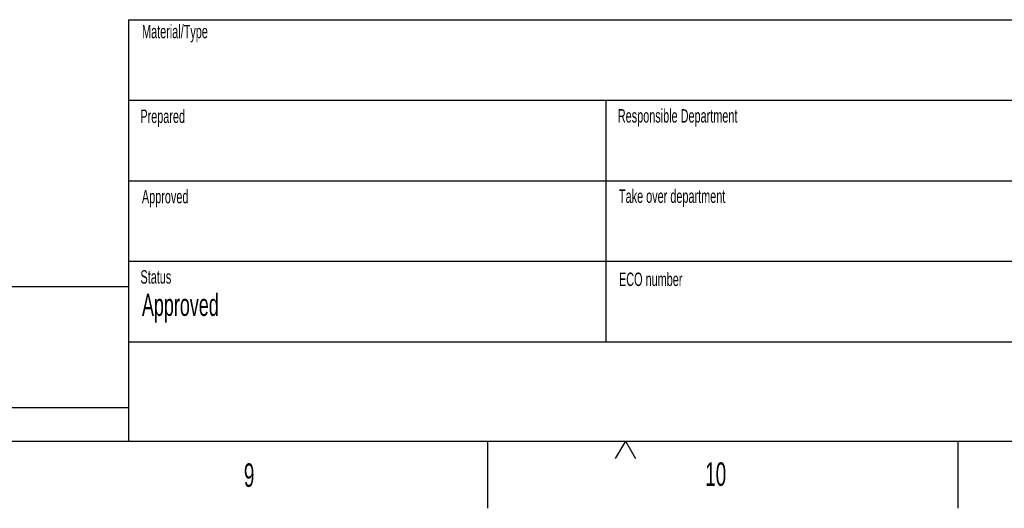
# Model space of a CAD drawing. Extents: x 0 to 4205, y 0 to 2970.
# Tile 25 of 68: x 2804 to 3537, y 0 to 364. Entities that reach past the tile are written whole.
import ezdxf

# ---------------------------------------------------------------- set-up
doc = ezdxf.new("R2010")
doc.units = 0
doc.header["$LTSCALE"] = 5
doc.layers.get('0').update_dxf_attribs({"linetype": 'CONTINUOUS'})
doc.styles.add('SLDTEXTSTYLE0', font='TXT', dxfattribs={"width": 0.605})

msp = doc.modelspace()

# ---------------------------------------------------------------- linework, layer by layer
at = {"color": 7, "linetype": 'CONTINUOUS'}
for p, q in [((2885, 364), (4155, 364)), ((2885, 364), (2885, 304)), ((2885, 304), (4155, 304)), ((2885, 304), (2885, 50)), ((3240.5, 304), (3240.5, 124)), ((2885, 244), (3571, 244)), ((2885, 184), (3571, 184)), ((2885, 165), (2245, 165)), ((2885, 124), (4155, 124)), ((2245, 75), (2885, 75)), ((100, 50), (4155, 50)), ((3152.5, 50), (3152.5, 0)), ((3255, 50), (3247.5, 37.01)), ((3255, 50), (3262.5, 37.01)), ((3502.5, 50), (3502.5, 0))]:
    msp.add_line(p, q, dxfattribs=at)

# ---------------------------------------------------------------- texts
at = {"color": 7, "linetype": 'CONTINUOUS', "attachment_point": 1, "style": 'SLDTEXTSTYLE0'}
for s, insert, char_height in [('Material/Type', (2895.19, 360.15), 10), ('Prepared', (2893.93, 297.05), 10), ('Responsible Department', (3249.4, 297.35), 10), ('Approved', (2895.11, 237.22), 10), ('Take over department', (3250.27, 237.51), 10), ('Status', (2894.03, 177.38), 10), ('ECO number', (3250.27, 175.6), 10), ('Approved', (2895.15, 159.83), 16.5), ('9', (2970.98, 33.47), 17.5), ('10', (3314.36, 34.22), 17.5)]:
    msp.add_mtext(s, dxfattribs=dict(at, insert=insert, char_height=char_height))

doc.saveas('drawing.dxf')
